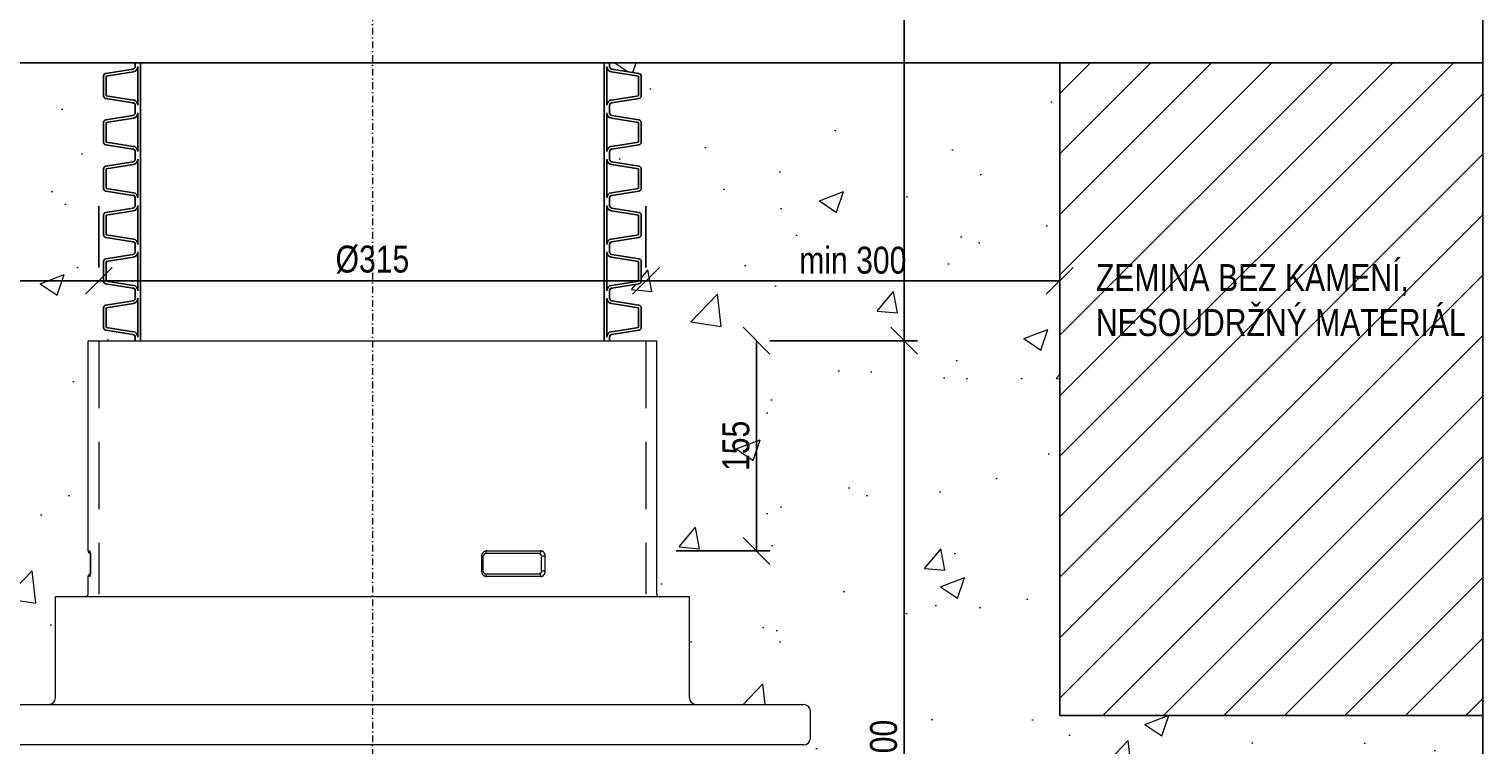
# Model space of a CAD drawing. Header units: millimetres. Extents: x 1 to 467423, y 3 to 105000.
# Tile 9 of 40: x 291779 to 292858, y 77437 to 77968. Entities that reach past the tile are written whole.
import ezdxf

# ---------------------------------------------------------------- set-up
doc = ezdxf.new("R2010")
doc.units = ezdxf.units.MM
doc.linetypes.add('DASHED', pattern=[0.75, 0.5, -0.25])
doc.linetypes.add('OSA', pattern=[10, 5, -2.5, 0, -2.5])
doc.layers.get('Defpoints').update_dxf_attribs({"color": 6, "lineweight": 5})
for name, color, linetype in [('KOTY', 7, 'Continuous'), ('Obvodová - silná', 7, 'Continuous'), ('Obvodová - slabá', 1, 'Continuous'), ('RAMECEK', 7, 'Continuous')]:
    doc.layers.add(name, color=color, linetype=linetype)
doc.layers.add('TP_00', color=7, linetype='Continuous', lineweight=5, plot=False)
doc.styles.add('TPkoty', font='arial.ttf', dxfattribs={"width": 0.8, "height": 2})
doc.styles.add('TPpoznámky', font='arial.ttf', dxfattribs={"width": 0.8, "height": 2})
doc.dimstyles.new('TPM', dxfattribs={"dimscale": 0, "dimtxt": 2, "dimasz": 2, "dimexe": 1, "dimexo": 1, "dimgap": 0.5, "dimtad": 1, "dimzin": 1, "dimtxsty": 'TPkoty', "dimblk": 'OBLIQUE', "dimcen": 2.5, "dimclrd": 256, "dimclre": 256, "dimclrt": 256, "dimazin": 0, "dimtfac": 1, "dimtmove": 1, "dimatfit": 3, "dimfxl": 5, "dimtfillclr": 256, "dimarcsym": 0})

# ---------------------------------------------------------------- blocks, each defined once
blk = doc.blocks.new('_Oblique')
at = {"color": 0, "linetype": 'ByBlock', "lineweight": -2}
blk.add_line((-0.5, -0.5), (0.5, 0.5), dxfattribs=at)
blk = doc.blocks.new('*D96')
at = {"lineweight": -2, "transparency": 16777216}
for p, q in [((291830.9, 77837.1), (291830.9, 77791.6)), ((292236.9, 77837.1), (292236.9, 77791.6)), ((291830.9, 77781.6), (292236.9, 77781.6))]:
    blk.add_line(p, q, dxfattribs=at)
at = {"layer": 'Defpoints', "color": 0, "transparency": 16777216}
for p in [(292236.9, 77781.6), (291830.9, 77737.1), (292236.9, 77737.1)]:
    blk.add_point(p, dxfattribs=at)
at = {"lineweight": -2, "transparency": 16777216, "xscale": 20, "yscale": 20, "zscale": 20, "rotation": 180}
blk.add_blockref('_Oblique', (291830.9, 77781.6), dxfattribs=at)
at = {"lineweight": -2, "transparency": 16777216, "xscale": 20, "yscale": 20, "zscale": 20}
blk.add_blockref('_Oblique', (292236.9, 77781.6), dxfattribs=at)
at = {"transparency": 16777216, "insert": (292033.9, 77797.4), "char_height": 20, "attachment_point": 5, "style": 'TPkoty'}
blk.add_mtext('%%C315', dxfattribs=at)
blk = doc.blocks.new('*D97')
at = {"lineweight": -2, "transparency": 16777216}
for p, q in [((292344.9, 77737.1), (292438.5, 77737.1)), ((292428.5, 77737.1), (292428.5, 77137.1)), ((292403.9, 77137.1), (292438.5, 77137.1))]:
    blk.add_line(p, q, dxfattribs=at)
at = {"layer": 'Defpoints', "color": 0, "transparency": 16777216}
for p in [(292244.9, 77737.1), (292303.9, 77137.1), (292428.5, 77137.1)]:
    blk.add_point(p, dxfattribs=at)
at = {"lineweight": -2, "transparency": 16777216, "xscale": 20, "yscale": 20, "zscale": 20}
for p, rotation in [((292428.5, 77737.1), 90), ((292428.5, 77137.1), 270)]:
    blk.add_blockref('_Oblique', p, dxfattribs=dict(at, rotation=rotation))
at = {"transparency": 16777216, "insert": (292413.3, 77437.1), "char_height": 20, "attachment_point": 5, "rotation": 90, "style": 'TPkoty'}
blk.add_mtext('600', dxfattribs=at)
blk = doc.blocks.new('*D100')
at = {"lineweight": -2, "transparency": 16777216}
for p, q in [((292318.9, 77737.1), (292318.9, 77581.1)), ((292344.9, 77737.1), (292328.9, 77737.1)), ((292259.3, 77581.1), (292328.9, 77581.1))]:
    blk.add_line(p, q, dxfattribs=at)
at = {"layer": 'Defpoints', "color": 0, "transparency": 16777216}
for p in [(292244.9, 77737.1), (292159.3, 77581.1), (292318.9, 77581.1)]:
    blk.add_point(p, dxfattribs=at)
at = {"lineweight": -2, "transparency": 16777216, "xscale": 20, "yscale": 20, "zscale": 20}
for p, rotation in [((292318.9, 77737.1), 90), ((292318.9, 77581.1), 270)]:
    blk.add_blockref('_Oblique', p, dxfattribs=dict(at, rotation=rotation))
at = {"transparency": 16777216, "insert": (292303.7, 77659.1), "char_height": 20, "attachment_point": 5, "rotation": 90, "style": 'TPkoty'}
blk.add_mtext('155', dxfattribs=at)
blk = doc.blocks.new('*D89')
at = {"lineweight": -2, "transparency": 16777216}
for p, q in [((292343.9, 78530.9), (292438.5, 78530.9)), ((292428.5, 78530.9), (292428.5, 77737.1)), ((292403.9, 77737.1), (292438.5, 77737.1))]:
    blk.add_line(p, q, dxfattribs=at)
at = {"layer": 'Defpoints', "color": 0, "transparency": 16777216}
for p in [(292243.9, 78530.9), (292303.9, 77737.1), (292428.5, 77737.1)]:
    blk.add_point(p, dxfattribs=at)
at = {"lineweight": -2, "transparency": 16777216, "xscale": 20, "yscale": 20, "zscale": 20}
for p, rotation in [((292428.5, 78530.9), 90), ((292428.5, 77737.1), 270)]:
    blk.add_blockref('_Oblique', p, dxfattribs=dict(at, rotation=rotation))
at = {"transparency": 16777216, "insert": (292410.8, 78152.1), "char_height": 20, "attachment_point": 5, "rotation": 90, "style": 'TPkoty'}
blk.add_mtext('DÉLKA NÁSTAVCE', dxfattribs=at)
blk = doc.blocks.new('*D86')
at = {"lineweight": -2, "transparency": 16777216}
for p, q in [((291523.9, 77837.1), (291523.9, 77791.6)), ((291830.9, 77837.1), (291830.9, 77791.6)), ((291523.9, 77781.6), (291830.9, 77781.6))]:
    blk.add_line(p, q, dxfattribs=at)
at = {"layer": 'Defpoints', "color": 0, "transparency": 16777216}
for p in [(291830.9, 77781.6), (291523.9, 77737.1), (291830.9, 77737.1)]:
    blk.add_point(p, dxfattribs=at)
at = {"lineweight": -2, "transparency": 16777216, "xscale": 20, "yscale": 20, "zscale": 20, "rotation": 180}
blk.add_blockref('_Oblique', (291523.9, 77781.6), dxfattribs=at)
at = {"lineweight": -2, "transparency": 16777216, "xscale": 20, "yscale": 20, "zscale": 20}
blk.add_blockref('_Oblique', (291830.9, 77781.6), dxfattribs=at)
at = {"transparency": 16777216, "insert": (291677.4, 77796.8), "char_height": 20, "attachment_point": 5, "style": 'TPkoty'}
blk.add_mtext('min 300', dxfattribs=at)
blk = doc.blocks.new('*D87')
at = {"lineweight": -2, "transparency": 16777216}
for p, q in [((292236.9, 77837.1), (292236.9, 77791.6)), ((292543.9, 77837.1), (292543.9, 77791.6)), ((292236.9, 77781.6), (292543.9, 77781.6))]:
    blk.add_line(p, q, dxfattribs=at)
at = {"layer": 'Defpoints', "color": 0, "transparency": 16777216}
for p in [(292543.9, 77781.6), (292236.9, 77737.1), (292543.9, 77737.1)]:
    blk.add_point(p, dxfattribs=at)
at = {"lineweight": -2, "transparency": 16777216, "xscale": 20, "yscale": 20, "zscale": 20, "rotation": 180}
blk.add_blockref('_Oblique', (292236.9, 77781.6), dxfattribs=at)
at = {"lineweight": -2, "transparency": 16777216, "xscale": 20, "yscale": 20, "zscale": 20}
blk.add_blockref('_Oblique', (292543.9, 77781.6), dxfattribs=at)
at = {"transparency": 16777216, "insert": (292390.4, 77796.8), "char_height": 20, "attachment_point": 5, "style": 'TPkoty'}
blk.add_mtext('min 300', dxfattribs=at)
blk = doc.blocks.new('Rohrelement DN350')
for p, q in [((-0.176, 0.0344), (-0.176, 0.0316)), ((-0.172, 0.0344), (-0.172, 0)), ((0.172, 0.0344), (0.172, 0)), ((0.176, 0.0344), (0.176, 0.0316)), ((-0.1995, 0.0099), (-0.1995, 0.0245)), ((-0.1777, 0.0297), (-0.1978, 0.0265)), ((-0.1774, 0.0277), (-0.1975, 0.0245)), ((-0.1975, 0.0099), (-0.1975, 0.0245)), ((-0.174, 0.0028), (-0.174, 0.0316)), ((0.174, 0.0028), (0.174, 0.0316)), ((0.1774, 0.0277), (0.1975, 0.0245)), ((0.1777, 0.0297), (0.1978, 0.0265)), ((0.1975, 0.0099), (0.1975, 0.0245)), ((0.1995, 0.0099), (0.1995, 0.0245)), ((-0.1978, 0.0079), (-0.1777, 0.0047)), ((-0.1975, 0.0099), (-0.1774, 0.0067)), ((-0.176, 0.0028), (-0.176, 0)), ((0.176, 0.0028), (0.176, 0)), ((0.1975, 0.0099), (0.1774, 0.0067)), ((0.1978, 0.0079), (0.1777, 0.0047))]:
    blk.add_line(p, q)
for centre, radius, start, end in [((-0.1975, 0.0245), 0.002, 99, 180), ((-0.178, 0.0316), 0.002, 279, 0), ((-0.178, 0.0316), 0.004, 279, 0), ((0.178, 0.0316), 0.004, 180, 261), ((0.178, 0.0316), 0.002, 180, 261), ((0.1975, 0.0245), 0.002, 0, 81), ((-0.1975, 0.0099), 0.002, 180, 261), ((-0.178, 0.0028), 0.002, 0, 81), ((-0.178, 0.0028), 0.004, 0, 81), ((0.178, 0.0028), 0.004, 99, 180), ((0.178, 0.0028), 0.002, 99, 180), ((0.1975, 0.0099), 0.002, 279, 0)]:
    blk.add_arc(centre, radius, start, end)

msp = doc.modelspace()

# ---------------------------------------------------------------- hatches: boundary and pattern name
at = {"layer": 'TP_00'}
h = msp.add_hatch(dxfattribs=at)
h.set_pattern_fill('AR-CONC', color=256)
h.set_pattern_definition([(50, (247274.23, 89226.7), (182.18467, -15.9391), [19.05, -209.55]), (355, (247274.23, 89226.7), (-35.2434, 191.05685), [15.24, -167.6406]), (100.45144, (247289.41, 89225.37), (146.94125, 175.11775), [16.19, -178.09024]), (46.1842, (247274.23, 89277.5), (271.079, -42.0423), [28.575, -314.325]), (96.63556, (247296.82, 89274), (237.4041, 247.4261), [24.285, -267.1356]), (351.18415, (247274.23, 89277.5), (237.4041, 247.4261), [22.86, -251.4597]), (21, (247299.63, 89264.8), (151.6144, -102.2652), [19.05, -209.55]), (326, (247299.63, 89264.8), (61.802, 184.188), [15.24, -167.64]), (71.45144, (247312.27, 89256.28), (213.4164, 81.9228), [16.19, -178.08994]), (37.5, (247274.23, 89226.7), (3.0886, 84.55504), [0, -165.608, 0, -170.18, 0, -168.275]), (7.5, (247274.23, 89226.7), (66.81966, 100.18057), [0, -97.028, 0, -161.798, 0, -64.135]), (327.5, (247217.59, 89226.7), (135.5906, -5.72874), [0, -63.5, 0, -198.12, 0, -262.89]), (317.5, (247192.19, 89226.7), (148.12918, 25.4265), [0, -82.55, 0, -131.572, 0, -186.69])])
h.paths.add_polyline_path([(291523.902, 77458.927), (291353.214, 77458.927), (291353.214, 77304.385, -0.14534994), (291354.835, 77298.927), (291359.835, 77298.927, -1), (291379.835, 77298.927), (291384.835, 77298.927, -1), (291404.835, 77298.927), (291409.835, 77298.927, -1), (291429.835, 77298.927), (291434.835, 77298.927, -1), (291454.835, 77298.927), (291459.835, 77298.927, -1), (291479.835, 77298.927), (291484.835, 77298.927), (291484.835, 77318.927), (291494.835, 77308.927), (291626.835, 77308.927), (291626.835, 77298.927), (291648.902, 77298.927), (291648.902, 77317.102), (291658.902, 77317.102), (291658.902, 77462.102, -0.41421356), (291663.902, 77467.102), (291703.912, 77467.102), (291713.902, 77467.102), (291737.465, 77467.102), (291748.639, 77467.102), (291793.702, 77467.102, 0.41421356), (291798.702, 77472.102), (291798.702, 77547.102), (291820.902, 77547.102, 0.41421356), (291822.902, 77549.102), (291822.902, 77562.102, -0.36700285), (291824.576, 77564.075), (291824.576, 77579.126), (291824.576, 77579.129, -0.36700429), (291822.902, 77581.102), (291822.902, 77737.102), (291857.902, 77737.102), (291857.902, 77739.872, 0.36891948), (291856.215, 77741.847), (291836.089, 77745.035, -0.36891948), (291834.402, 77747.01), (291834.402, 77761.594, -0.36891948), (291836.089, 77763.569), (291856.215, 77766.757, 0.36891948), (291857.902, 77768.732), (291857.902, 77771.502), (291857.902, 77774.272, 0.36891948), (291856.215, 77776.247), (291836.089, 77779.435, -0.36891948), (291834.402, 77781.41), (291834.402, 77795.994, -0.36891948), (291836.089, 77797.969), (291856.215, 77801.157, 0.36891948), (291857.902, 77803.132), (291857.902, 77805.902), (291857.902, 77808.672, 0.36891948), (291856.215, 77810.647), (291836.089, 77813.835, -0.36891948), (291834.402, 77815.81), (291834.402, 77830.394, -0.36891948), (291836.089, 77832.369), (291856.215, 77835.557, 0.36891948), (291857.902, 77837.532), (291857.902, 77840.302), (291857.902, 77843.072, 0.36891948), (291856.215, 77845.047), (291836.089, 77848.235, -0.36891948), (291834.402, 77850.21), (291834.402, 77864.794, -0.36891948), (291836.089, 77866.769), (291856.215, 77869.957, 0.36891948), (291857.902, 77871.932), (291857.902, 77874.702), (291857.902, 77877.472, 0.36891948), (291856.215, 77879.447), (291836.089, 77882.635, -0.36891948), (291834.402, 77884.61), (291834.402, 77899.194, -0.36891948), (291836.089, 77901.169), (291856.215, 77904.357, 0.36891948), (291857.902, 77906.332), (291857.902, 77909.102), (291857.902, 77911.872, 0.36891948), (291856.215, 77913.847), (291836.089, 77917.035, -0.36891948), (291834.402, 77919.01), (291834.402, 77933.594, -0.36891948), (291836.089, 77935.569), (291856.215, 77938.757, 0.36891948), (291857.902, 77940.732), (291857.902, 77943.502), (291523.902, 77943.502)])
h.paths.add_polyline_path([(292543.902, 77458.927), (292543.902, 77943.502), (292209.902, 77943.502), (292209.902, 77940.732, 0.36891948), (292211.589, 77938.757), (292231.715, 77935.569, -0.36891948), (292233.402, 77933.594), (292233.402, 77919.01, -0.36891948), (292231.715, 77917.035), (292211.589, 77913.847, 0.36891948), (292209.902, 77911.872), (292209.902, 77909.102), (292209.902, 77906.332, 0.36891948), (292211.589, 77904.357), (292231.715, 77901.169, -0.36891948), (292233.402, 77899.194), (292233.402, 77884.61, -0.36891948), (292231.715, 77882.635), (292211.589, 77879.447, 0.36891948), (292209.902, 77877.472), (292209.902, 77874.702), (292209.902, 77871.932, 0.36891948), (292211.589, 77869.957), (292231.715, 77866.769, -0.36891948), (292233.402, 77864.794), (292233.402, 77850.21, -0.36891948), (292231.715, 77848.235), (292211.589, 77845.047, 0.36891948), (292209.902, 77843.072), (292209.902, 77840.302), (292209.902, 77837.532, 0.36891948), (292211.589, 77835.557), (292231.715, 77832.369, -0.36891948), (292233.402, 77830.394), (292233.402, 77815.81, -0.36891948), (292231.715, 77813.835), (292211.589, 77810.647, 0.36891948), (292209.902, 77808.672), (292209.902, 77805.902), (292209.902, 77803.132, 0.36891948), (292211.589, 77801.157), (292231.715, 77797.969, -0.36891948), (292233.402, 77795.994), (292233.402, 77781.41, -0.36891948), (292231.715, 77779.435), (292211.589, 77776.247, 0.36891948), (292209.902, 77774.272), (292209.902, 77771.502), (292209.902, 77768.732, 0.36891948), (292211.589, 77766.757), (292231.715, 77763.569, -0.36891948), (292233.402, 77761.594), (292233.402, 77747.01, -0.36891948), (292231.715, 77745.035), (292211.589, 77741.847, 0.36891948), (292209.902, 77739.872), (292209.902, 77737.102), (292244.902, 77737.102), (292244.902, 77549.102, 0.41421356), (292246.902, 77547.102), (292269.102, 77547.102), (292269.102, 77472.102, 0.41421356), (292274.102, 77467.102), (292353.902, 77467.102, -0.41421356), (292358.902, 77462.102), (292358.902, 77442.102, -0.41421356), (292353.902, 77437.102), (292308.902, 77437.102, 0.41421356), (292303.902, 77432.102), (292303.902, 77317.102), (292313.902, 77317.102), (292313.902, 77297.102), (292335.969, 77297.102), (292335.969, 77307.102), (292467.969, 77307.102), (292477.969, 77317.102), (292477.969, 77297.102), (292482.969, 77297.102, -1), (292502.969, 77297.102), (292507.969, 77297.102, -1), (292527.969, 77297.102), (292532.969, 77297.102, -1), (292552.969, 77297.102), (292557.969, 77297.102, -1), (292577.969, 77297.102), (292582.969, 77297.102, -1), (292602.969, 77297.102), (292607.969, 77297.102, -1), (292627.969, 77297.102), (292632.969, 77297.102, -1), (292652.969, 77297.102), (292657.969, 77297.102, -1), (292677.969, 77297.102), (292682.969, 77297.102, -1), (292702.969, 77297.102), (292707.969, 77297.102, -1), (292727.969, 77297.102), (292732.969, 77297.102, -1), (292752.969, 77297.102), (292757.969, 77297.102, -1), (292777.969, 77297.102), (292782.969, 77297.102, -1), (292802.969, 77297.102), (292807.969, 77297.102, -1), (292827.969, 77297.102), (292832.969, 77297.102, -1), (292852.969, 77297.102), (292857.969, 77297.102), (292857.969, 77458.927)])
h.paths.add_polyline_path([(291632.44, 77776.055), (291721.96, 77776.055), (291721.96, 77817.269), (291632.44, 77817.269)], flags=24)
h.paths.add_polyline_path([(291613.502, 77333.965), (291613.502, 77423.485), (291572.288, 77423.485), (291572.288, 77333.965)], flags=24)
h.paths.add_polyline_path([(292434.121, 77413.57), (292434.121, 77460.863), (292392.907, 77460.863), (292392.907, 77413.57)], flags=24)
h.paths.add_polyline_path([(292324.482, 77634.669), (292324.482, 77681.962), (292283.268, 77681.962), (292283.268, 77634.669)], flags=24)
h.paths.add_polyline_path([(292345.44, 77776.055), (292434.96, 77776.055), (292434.96, 77817.269), (292345.44, 77817.269)], flags=24)
h = msp.add_hatch(dxfattribs=at)
h.set_pattern_fill('ANSI31', color=256, scale=10)
h.set_pattern_definition([(45, (247274.233, 89226.702), (-22.45064, 22.45064), [])])
h.paths.add_polyline_path([(292543.902, 77943.502), (292543.902, 77458.927), (292857.969, 77458.927), (292857.969, 77943.502)])
h.paths.add_polyline_path([(292564.059, 77719.649), (292848.525, 77719.649), (292848.525, 77799.244), (292564.059, 77799.244)], flags=24)

# ---------------------------------------------------------------- linework, layer by layer
for p, q in [((291836.089, 77935.569), (291856.215, 77938.757)), ((291857.902, 77940.732), (291857.902, 77943.502)), ((292209.902, 77940.732), (292209.902, 77943.502)), ((292231.715, 77935.569), (292211.589, 77938.757)), ((291834.402, 77933.594), (291834.402, 77919.01)), ((292233.402, 77933.594), (292233.402, 77919.01)), ((291856.215, 77913.847), (291836.089, 77917.035)), ((292211.589, 77913.847), (292231.715, 77917.035)), ((291836.089, 77901.169), (291856.215, 77904.357)), ((291857.902, 77909.102), (291857.902, 77911.872)), ((291857.902, 77906.332), (291857.902, 77909.102)), ((292209.902, 77909.102), (292209.902, 77911.872)), ((292209.902, 77906.332), (292209.902, 77909.102)), ((292231.715, 77901.169), (292211.589, 77904.357)), ((291834.402, 77899.194), (291834.402, 77884.61)), ((292233.402, 77899.194), (292233.402, 77884.61)), ((291856.215, 77879.447), (291836.089, 77882.635)), ((292211.589, 77879.447), (292231.715, 77882.635)), ((291857.902, 77874.702), (291857.902, 77877.472)), ((291857.902, 77871.932), (291857.902, 77874.702)), ((292209.902, 77874.702), (292209.902, 77877.472)), ((292209.902, 77871.932), (292209.902, 77874.702)), ((291834.402, 77864.794), (291834.402, 77850.21)), ((291836.089, 77866.769), (291856.215, 77869.957)), ((292231.715, 77866.769), (292211.589, 77869.957)), ((292233.402, 77864.794), (292233.402, 77850.21)), ((291856.215, 77845.047), (291836.089, 77848.235)), ((291857.902, 77840.302), (291857.902, 77843.072)), ((291857.902, 77837.532), (291857.902, 77840.302)), ((292209.902, 77840.302), (292209.902, 77843.072)), ((292209.902, 77837.532), (292209.902, 77840.302)), ((292211.589, 77845.047), (292231.715, 77848.235)), ((291834.402, 77830.394), (291834.402, 77815.81)), ((291836.089, 77832.369), (291856.215, 77835.557)), ((292231.715, 77832.369), (292211.589, 77835.557)), ((292233.402, 77830.394), (292233.402, 77815.81)), ((291856.215, 77810.647), (291836.089, 77813.835)), ((291857.902, 77805.902), (291857.902, 77808.672)), ((292209.902, 77805.902), (292209.902, 77808.672)), ((292211.589, 77810.647), (292231.715, 77813.835)), ((291834.402, 77795.994), (291834.402, 77781.41)), ((291836.089, 77797.969), (291856.215, 77801.157)), ((291857.902, 77803.132), (291857.902, 77805.902)), ((292209.902, 77803.132), (292209.902, 77805.902)), ((292231.715, 77797.969), (292211.589, 77801.157)), ((292233.402, 77795.994), (292233.402, 77781.41)), ((291856.215, 77776.247), (291836.089, 77779.435)), ((292211.589, 77776.247), (292231.715, 77779.435)), ((291836.089, 77763.569), (291856.215, 77766.757)), ((291857.902, 77771.502), (291857.902, 77774.272)), ((291857.902, 77768.732), (291857.902, 77771.502)), ((292209.902, 77771.502), (292209.902, 77774.272)), ((292209.902, 77768.732), (292209.902, 77771.502)), ((292231.715, 77763.569), (292211.589, 77766.757)), ((291834.402, 77761.594), (291834.402, 77747.01)), ((292233.402, 77761.594), (292233.402, 77747.01)), ((291856.215, 77741.847), (291836.089, 77745.035)), ((292211.589, 77741.847), (292231.715, 77745.035)), ((291857.902, 77737.102), (291857.902, 77739.872)), ((292209.902, 77737.102), (292209.902, 77739.872))]:
    msp.add_line(p, q)
msp.add_lwpolyline([(291824.576, 77579.129), (291824.576, 77564.075)])
for centre, start, end in [((291855.902, 77940.732), 279, 0), ((292211.902, 77940.732), 180, 261), ((291836.402, 77933.594), 99, 180), ((292231.402, 77933.594), 0, 81), ((291836.402, 77919.01), 180, 261), ((292231.402, 77919.01), 279, 0), ((291855.902, 77911.872), 0, 81), ((291855.902, 77906.332), 279, 0), ((292211.902, 77911.872), 99, 180), ((292211.902, 77906.332), 180, 261), ((291836.402, 77899.194), 99, 180), ((292231.402, 77899.194), 0, 81), ((291836.402, 77884.61), 180, 261), ((292231.402, 77884.61), 279, 0), ((291855.902, 77877.472), 0, 81), ((291855.902, 77871.932), 279, 0), ((292211.902, 77877.472), 99, 180), ((292211.902, 77871.932), 180, 261), ((291836.402, 77864.794), 99, 180), ((292231.402, 77864.794), 0, 81), ((291836.402, 77850.21), 180, 261), ((292231.402, 77850.21), 279, 0), ((291855.902, 77843.072), 0, 81), ((292211.902, 77843.072), 99, 180), ((291836.402, 77830.394), 99, 180), ((291855.902, 77837.532), 279, 0), ((292211.902, 77837.532), 180, 261), ((292231.402, 77830.394), 0, 81), ((291836.402, 77815.81), 180, 261), ((291855.902, 77808.672), 0, 81), ((292211.902, 77808.672), 99, 180), ((292231.402, 77815.81), 279, 0), ((291836.402, 77795.994), 99, 180), ((291855.902, 77803.132), 279, 0), ((292211.902, 77803.132), 180, 261), ((292231.402, 77795.994), 0, 81), ((291836.402, 77781.41), 180, 261), ((291855.902, 77774.272), 0, 81), ((292211.902, 77774.272), 99, 180), ((292231.402, 77781.41), 279, 0), ((291836.402, 77761.594), 99, 180), ((291855.902, 77768.732), 279, 0), ((292211.902, 77768.732), 180, 261), ((292231.402, 77761.594), 0, 81), ((291836.402, 77747.01), 180, 261), ((292231.402, 77747.01), 279, 0), ((291855.902, 77739.872), 0, 81), ((292211.902, 77739.872), 99, 180)]:
    msp.add_arc(centre, 2, start, end)
at = {"layer": 'KOTY'}
for p, q in [((292543.902, 77943.502), (292543.902, 77458.927)), ((292543.902, 77458.927), (292857.969, 77458.927))]:
    msp.add_line(p, q, dxfattribs=at)
at = {"layer": 'Obvodová - silná', "lineweight": 5}
for p, q in [((291822.902, 77581.102), (291822.902, 77737.102)), ((291822.902, 77737.102), (292244.902, 77737.102)), ((292244.902, 77549.102), (292244.902, 77737.102)), ((291822.905, 77581.102), (291824.059, 77581.102)), ((291824.669, 77577.102), (291824.654, 77577.102)), ((291824.654, 77577.102), (291824.654, 77566.102)), ((291824.67, 77566.652), (291824.67, 77576.552)), ((291822.902, 77549.102), (291822.902, 77562.102)), ((291824.059, 77562.102), (291822.905, 77562.102)), ((291824.669, 77566.102), (291824.654, 77566.102)), ((291798.702, 77472.102), (291798.702, 77547.102)), ((292269.102, 77472.102), (292269.102, 77547.102)), ((291748.639, 77467.102), (292353.902, 77467.102)), ((292358.902, 77442.102), (292358.902, 77462.102)), ((292353.902, 77437.102), (291748.639, 77437.102))]:
    msp.add_line(p, q, dxfattribs=at)
at = {"layer": 'Obvodová - silná', "color": 0, "lineweight": 5}
for p, q in [((292118.652, 77581.102), (292158.871, 77581.102)), ((292114.912, 77577.102), (292114.912, 77566.086)), ((292162.125, 77566.102), (292162.125, 77577.102)), ((292158.871, 77562.102), (292118.652, 77562.102)), ((292269.102, 77547.102), (291798.702, 77547.102))]:
    msp.add_line(p, q, dxfattribs=at)
at = {"layer": 'Obvodová - silná', "lineweight": 5, "flags": 128}
for points in [[(291824.67, 77577.102), (291824.669, 77577.363), (291824.666, 77577.623), (291824.66, 77577.881), (291824.652, 77578.136), (291824.642, 77578.386), (291824.63, 77578.632), (291824.616, 77578.871), (291824.6, 77579.102), (291824.583, 77579.326), (291824.563, 77579.539), (291824.542, 77579.742), (291824.519, 77579.933), (291824.495, 77580.112), (291824.47, 77580.278), (291824.444, 77580.43), (291824.417, 77580.568), (291824.389, 77580.691), (291824.36, 77580.799), (291824.331, 77580.891), (291824.302, 77580.966), (291824.272, 77581.026), (291824.243, 77581.068), (291824.213, 77581.094), (291824.184, 77581.102)], [(291824.654, 77577.102), (291824.652, 77577.379), (291824.648, 77577.655), (291824.642, 77577.927), (291824.632, 77578.194), (291824.621, 77578.453), (291824.607, 77578.704), (291824.591, 77578.944), (291824.573, 77579.172), (291824.553, 77579.385), (291824.532, 77579.582), (291824.509, 77579.761), (291824.487, 77579.919), (291824.465, 77580.051), (291824.445, 77580.155), (291824.43, 77580.225), (291824.423, 77580.251)], [(291824.654, 77577.102), (291824.652, 77577.372), (291824.648, 77577.642), (291824.642, 77577.908), (291824.633, 77578.168), (291824.622, 77578.422), (291824.609, 77578.668), (291824.593, 77578.905), (291824.576, 77579.129)], [(291824.184, 77562.102), (291824.213, 77562.111), (291824.242, 77562.136), (291824.272, 77562.178), (291824.301, 77562.237), (291824.331, 77562.312), (291824.359, 77562.403), (291824.388, 77562.51), (291824.416, 77562.633), (291824.443, 77562.77), (291824.469, 77562.923), (291824.495, 77563.088), (291824.519, 77563.267), (291824.541, 77563.458), (291824.562, 77563.66), (291824.582, 77563.873), (291824.6, 77564.096), (291824.616, 77564.327), (291824.63, 77564.566), (291824.642, 77564.811), (291824.652, 77565.062), (291824.66, 77565.318), (291824.666, 77565.578), (291824.669, 77565.84), (291824.67, 77566.102)], [(291824.423, 77562.954), (291824.43, 77562.98), (291824.445, 77563.049), (291824.465, 77563.154), (291824.487, 77563.287), (291824.51, 77563.444), (291824.532, 77563.623), (291824.553, 77563.82), (291824.573, 77564.033), (291824.591, 77564.261), (291824.607, 77564.501), (291824.621, 77564.752), (291824.632, 77565.011), (291824.642, 77565.278), (291824.648, 77565.551), (291824.652, 77565.826), (291824.654, 77566.102)]]:
    msp.add_lwpolyline(points, dxfattribs=at)
at = {"layer": 'Obvodová - silná', "color": 0, "lineweight": 5, "flags": 128}
for points in [[(292118.652, 77581.102), (292118.41, 77581.094), (292118.168, 77581.068), (292117.927, 77581.026), (292117.689, 77580.966), (292117.456, 77580.891), (292117.228, 77580.799), (292117.006, 77580.691), (292116.79, 77580.568), (292116.582, 77580.43), (292116.383, 77580.278), (292116.193, 77580.112), (292116.014, 77579.933), (292115.846, 77579.742), (292115.689, 77579.539), (292115.546, 77579.326), (292115.415, 77579.102), (292115.299, 77578.871), (292115.198, 77578.632), (292115.111, 77578.386), (292115.04, 77578.136), (292114.984, 77577.881), (292114.944, 77577.623), (292114.92, 77577.363), (292114.912, 77577.102)], [(292162.125, 77577.102), (292162.118, 77577.363), (292162.097, 77577.623), (292162.062, 77577.881), (292162.014, 77578.136), (292161.953, 77578.386), (292161.878, 77578.632), (292161.791, 77578.871), (292161.691, 77579.102), (292161.578, 77579.326), (292161.454, 77579.539), (292161.319, 77579.742), (292161.173, 77579.933), (292161.018, 77580.112), (292160.854, 77580.278), (292160.681, 77580.43), (292160.5, 77580.568), (292160.312, 77580.691), (292160.118, 77580.799), (292159.919, 77580.891), (292159.716, 77580.966), (292159.508, 77581.026), (292159.296, 77581.068), (292159.084, 77581.094), (292158.871, 77581.102)], [(292114.912, 77566.102), (292114.92, 77565.84), (292114.944, 77565.578), (292114.985, 77565.318), (292115.041, 77565.062), (292115.113, 77564.811), (292115.2, 77564.566), (292115.302, 77564.327), (292115.419, 77564.096), (292115.549, 77563.873), (292115.693, 77563.66), (292115.85, 77563.458), (292116.018, 77563.267), (292116.198, 77563.088), (292116.388, 77562.923), (292116.587, 77562.77), (292116.796, 77562.633), (292117.012, 77562.51), (292117.234, 77562.403), (292117.462, 77562.312), (292117.695, 77562.237), (292117.931, 77562.178), (292118.17, 77562.136), (292118.411, 77562.111), (292118.652, 77562.102)], [(292158.871, 77562.102), (292159.083, 77562.111), (292159.294, 77562.136), (292159.504, 77562.178), (292159.71, 77562.237), (292159.914, 77562.312), (292160.113, 77562.403), (292160.307, 77562.51), (292160.495, 77562.633), (292160.676, 77562.77), (292160.849, 77562.923), (292161.014, 77563.088), (292161.17, 77563.267), (292161.315, 77563.458), (292161.451, 77563.66), (292161.575, 77563.873), (292161.688, 77564.096), (292161.788, 77564.327), (292161.876, 77564.566), (292161.951, 77564.811), (292162.013, 77565.062), (292162.062, 77565.318), (292162.097, 77565.578), (292162.118, 77565.84), (292162.125, 77566.102)]]:
    msp.add_lwpolyline(points, dxfattribs=at)
at = {"layer": 'Obvodová - silná', "lineweight": 5}
for centre, radius, start, end in [((291824.902, 77581.102), 2, 180, 260.619774), ((291824.902, 77562.102), 2, 99.380535, 180), ((291820.902, 77549.102), 2, 270, 0), ((292246.902, 77549.102), 2, 180, 270), ((291793.702, 77472.102), 5, 270, 0), ((292274.102, 77472.102), 5, 180, 270), ((292353.902, 77462.102), 5, 0, 90), ((292353.902, 77442.102), 5, 270, 0)]:
    msp.add_arc(centre, radius, start, end, dxfattribs=at)
for centre, major_axis, start_param, end_param in [((291826.172, 77581.102), (0, 2), 1.59741611, 2.07657217), ((291826.172, 77562.102), (0, -2), 4.20661583, 4.68576934)]:
    msp.add_ellipse(centre, major_axis=major_axis, ratio=0.99392629, start_param=start_param, end_param=end_param, dxfattribs=at)
at = {"layer": 'Obvodová - slabá', "color": 0, "linetype": 'DASHED', "lineweight": 5, "ltscale": 100}
for p, q in [((291830.902, 77737.102), (291830.902, 77549.102)), ((292236.902, 77737.102), (292236.902, 77549.102))]:
    msp.add_line(p, q, dxfattribs=at)
at = {"layer": 'Obvodová - slabá', "color": 0, "lineweight": 5}
for p, q in [((292116.14, 77577.102), (292115.019, 77577.102)), ((292116.144, 77566.102), (292116.144, 77577.102)), ((292157.686, 77579.102), (292117.849, 77579.102)), ((292159.177, 77576.552), (292159.177, 77566.652)), ((292161.985, 77577.102), (292159.268, 77577.102)), ((292116.14, 77566.102), (292115.019, 77566.102)), ((292117.849, 77564.102), (292157.686, 77564.102)), ((292161.985, 77566.102), (292159.268, 77566.102))]:
    msp.add_line(p, q, dxfattribs=at)
at = {"layer": 'Obvodová - slabá', "color": 0, "lineweight": 5, "flags": 128}
for points in [[(292117.849, 77579.102), (292117.555, 77579.071), (292117.262, 77578.976), (292116.977, 77578.814), (292116.84, 77578.706), (292116.709, 77578.581), (292116.589, 77578.44), (292116.478, 77578.282), (292116.381, 77578.11), (292116.298, 77577.925), (292116.232, 77577.729), (292116.183, 77577.524), (292116.154, 77577.314), (292116.144, 77577.102)], [(292157.686, 77579.102), (292157.784, 77579.098), (292157.882, 77579.085), (292157.98, 77579.064), (292158.075, 77579.034), (292158.169, 77578.996), (292158.26, 77578.951), (292158.349, 77578.897), (292158.435, 77578.835), (292158.518, 77578.766), (292158.597, 77578.69), (292158.673, 77578.607), (292158.743, 77578.517), (292158.81, 77578.422), (292158.872, 77578.321), (292158.928, 77578.214), (292158.98, 77578.102), (292159.025, 77577.986), (292159.065, 77577.867), (292159.099, 77577.744), (292159.127, 77577.619), (292159.149, 77577.492), (292159.164, 77577.363), (292159.174, 77577.233), (292159.177, 77577.102)], [(292116.144, 77566.102), (292116.154, 77565.889), (292116.183, 77565.678), (292116.232, 77565.474), (292116.299, 77565.278), (292116.382, 77565.092), (292116.479, 77564.921), (292116.59, 77564.763), (292116.711, 77564.621), (292116.841, 77564.497), (292116.977, 77564.39), (292117.263, 77564.228), (292117.556, 77564.133), (292117.849, 77564.102)], [(292159.177, 77566.102), (292159.174, 77565.971), (292159.164, 77565.84), (292159.149, 77565.71), (292159.126, 77565.582), (292159.098, 77565.457), (292159.064, 77565.334), (292159.024, 77565.215), (292158.978, 77565.099), (292158.927, 77564.988), (292158.87, 77564.881), (292158.808, 77564.78), (292158.742, 77564.685), (292158.671, 77564.595), (292158.595, 77564.512), (292158.516, 77564.436), (292158.433, 77564.367), (292158.347, 77564.306), (292158.258, 77564.253), (292158.166, 77564.207), (292158.073, 77564.17), (292157.978, 77564.14), (292157.881, 77564.119), (292157.784, 77564.107), (292157.686, 77564.102)]]:
    msp.add_lwpolyline(points, dxfattribs=at)
at = {"layer": 'Obvodová - slabá', "color": 0, "lineweight": 5}
for centre, major_axis, ratio, start_param, end_param in [((292117.849, 77581.102), (0, -2), 0.40165891, 0.07853982, 1.49225651), ((292157.686, 77581.102), (0, -2), 0.59226738, 0.07853982, 1.49225651), ((292117.849, 77562.102), (0, 2), 0.40165891, 4.7909288, 6.20464549), ((292157.686, 77562.102), (0, 2), 0.59226738, 4.7909288, 6.20464549)]:
    msp.add_ellipse(centre, major_axis=major_axis, ratio=ratio, start_param=start_param, end_param=end_param, dxfattribs=at)
at = {"layer": 'RAMECEK'}
for p, q in [((292857.969, 76687.102), (292857.969, 78640.907)), ((291353.214, 77943.502), (292857.969, 77943.502))]:
    msp.add_line(p, q, dxfattribs=at)
at = {"layer": 'TP_00', "color": 0, "linetype": 'OSA'}
msp.add_line((292033.902, 78686.475), (292033.902, 77026.434), dxfattribs=at)

# ---------------------------------------------------------------- block references
at = {"xscale": 1000, "yscale": 1000, "zscale": 1000}
for p in [(292033.902, 77909.102), (292033.902, 77874.702), (292033.902, 77840.302), (292033.902, 77805.902), (292033.902, 77771.502), (292033.902, 77737.102)]:
    msp.add_blockref('Rohrelement DN350', p, dxfattribs=at)

# ---------------------------------------------------------------- texts
at = {"insert": (292570.761, 77793.998), "char_height": 20, "width": 277.07629, "attachment_point": 1, "style": 'TPpoznámky'}
msp.add_mtext('ZEMINA BEZ KAMENÍ, NESOUDRŽNÝ MATERIÁL', dxfattribs=at)

# ---------------------------------------------------------------- dimensions: what is measured, and where the dimension line sits
dim = msp.add_linear_dim(base=(292428.541, 77737.102), p1=(292243.902, 78530.907), p2=(292303.902, 77737.102), angle=90, text='DÉLKA NÁSTAVCE', dimstyle='TPM', override={"dimscale": 0, "dimexo": 10, "dimdec": 0, "dimtix": 0, "dimtofl": 1, "dimtmove": 1, "dimatfit": 3})
dim.commit()
dim.dimension.update_dxf_attribs({"geometry": '*D89', "text_midpoint": (292428.541, 78152.072), "dimtype": 128})
for base, p1, p2, text, picture, middle in [((291830.902, 77781.621), (291523.902, 77737.102), (291830.902, 77737.102), 'min 300', '*D86', (291677.402, 77796.84)), ((292236.902, 77781.621), (291830.902, 77737.102), (292236.902, 77737.102), '%%C315', '*D96', (292033.902, 77797.392)), ((292543.902, 77781.621), (292236.902, 77737.102), (292543.902, 77737.102), 'min 300', '*D87', (292390.402, 77796.84))]:
    dim = msp.add_linear_dim(base=base, p1=p1, p2=p2, text=text, dimstyle='TPM', override={"dimscale": 0, "dimexo": 10, "dimdec": 0, "dimtix": 0, "dimtofl": 1, "dimtmove": 1, "dimatfit": 3})
    dim.commit()
    dim.dimension.update_dxf_attribs({"geometry": picture, "text_midpoint": middle})
at = {"color": 0}
dim = msp.add_linear_dim(base=(292318.902, 77581.068), p1=(292244.902, 77737.102), p2=(292159.296, 77581.068), angle=90, text='155', dimstyle='TPM', override={"dimscale": 0, "dimexo": 10, "dimdec": 0, "dimtix": 0, "dimtofl": 1, "dimtmove": 1, "dimatfit": 3}, dxfattribs=at)
dim.commit()
dim.dimension.update_dxf_attribs({"geometry": '*D100', "text_midpoint": (292303.691, 77659.085)})
dim = msp.add_linear_dim(base=(292428.541, 77137.102), p1=(292244.902, 77737.102), p2=(292303.902, 77137.102), angle=90, dimstyle='TPM', override={"dimscale": 0, "dimexo": 10, "dimdec": 0, "dimtix": 0, "dimtofl": 1, "dimtmove": 1, "dimatfit": 3})
dim.commit()
dim.dimension.update_dxf_attribs({"geometry": '*D97', "text_midpoint": (292413.329, 77437.102)})

doc.saveas('drawing.dxf')
